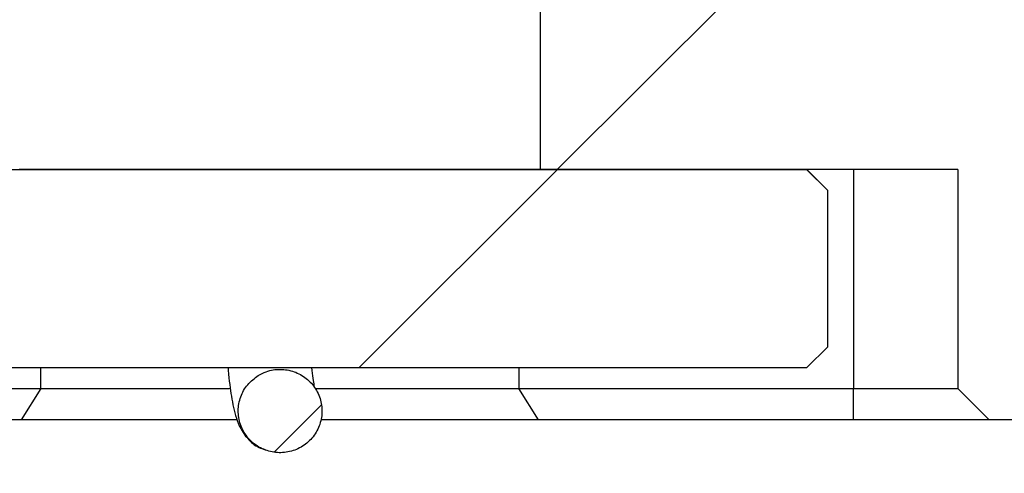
# Model space of a CAD drawing. Header units: millimetres. Extents: x 0 to 297, y 0 to 210.
# Tile 13 of 49: x 142.11 to 146.83, y 84.86 to 87.03. Entities that reach past the tile are written whole.
import ezdxf

# ---------------------------------------------------------------- set-up
doc = ezdxf.new("R2010")
doc.units = ezdxf.units.MM
doc.layers.add('图层0', color=7, linetype='Continuous', lineweight=25)
doc.dimstyles.new('SLDDIMSTYLE0', dxfattribs={"dimtxt": 0.18, "dimasz": 3.556, "dimexe": 0, "dimexo": 0.0625, "dimgap": 0, "dimtad": 0, "dimtih": 1, "dimtoh": 1, "dimdec": 0, "dimrnd": 1e-09, "dimzin": 0, "dimdsep": 46, "dimtxsty": 'Standard', "dimsah": 1, "dimcen": 0.09, "dimadec": 0, "dimazin": 0, "dimtfac": 3.556, "dimtdec": 0, "dimtofl": 0, "dimtmove": 0, "dimatfit": 3, "dimfxl": 0, "dimfrac": 2, "dimtolj": 1, "dimtzin": 0, "dimarcsym": 0})

msp = doc.modelspace()

# ---------------------------------------------------------------- hatches: boundary and pattern name
at = {"linetype": 'Continuous', "lineweight": 18}
h = msp.add_hatch(dxfattribs=at)
h.set_pattern_fill('ANSI31', style=0)
edge = h.paths.add_edge_path(flags=0)
edge.add_spline(control_points=[(145.8824, 85.3645), (145.9157, 85.3979), (145.949, 85.4313), (145.9824, 85.4646)], knot_values=[0.000001, 0.000001, 0.000001, 0.000001, 0.000284, 0.000284, 0.000284, 0.000284], weights=[1, 1, 1, 1], degree=3, periodic=0)
edge.add_line((145.9824, 85.4646), (145.9824, 86.2139))
edge.add_spline(control_points=[(145.9824, 86.2139), (145.949, 86.2473), (145.9157, 86.2806), (145.8824, 86.314)], knot_values=[0.002362, 0.002362, 0.002362, 0.002362, 0.002645, 0.002645, 0.002645, 0.002645], weights=[1, 1, 1, 1], degree=3, periodic=0)
edge.add_line((145.8824, 86.314), (128.5824, 86.314))
edge.add_spline(control_points=[(128.5824, 86.314), (128.549, 86.2806), (128.5157, 86.2473), (128.4824, 86.2139)], knot_values=[0.000001, 0.000001, 0.000001, 0.000001, 0.000284, 0.000284, 0.000284, 0.000284], weights=[1, 1, 1, 1], degree=3, periodic=0)
edge.add_line((128.4824, 86.2139), (128.4824, 85.4646))
edge.add_spline(control_points=[(128.4824, 85.4646), (128.5157, 85.4313), (128.549, 85.3979), (128.5824, 85.3645)], knot_values=[0.002362, 0.002362, 0.002362, 0.002362, 0.002645, 0.002645, 0.002645, 0.002645], weights=[1, 1, 1, 1], degree=3, periodic=0)
edge.add_line((128.5824, 85.3645), (145.8824, 85.3645))
h = msp.add_hatch(dxfattribs=at)
h.set_pattern_fill('ANSI31', style=0)
edge = h.paths.add_edge_path(flags=0)
edge.add_spline(control_points=[(143.2534, 85.3264), (143.2342, 85.3147), (143.2168, 85.2995), (143.2026, 85.2822), (143.1884, 85.2648), (143.177, 85.2447), (143.1694, 85.2236), (143.1617, 85.2026), (143.1576, 85.1799), (143.1574, 85.1575), (143.1572, 85.1352), (143.1609, 85.1125), (143.1681, 85.0914), (143.1753, 85.0703), (143.1862, 85.0501), (143.2, 85.0325), (143.2138, 85.0149), (143.2308, 84.9995), (143.2496, 84.9874), (143.2685, 84.9753), (143.2897, 84.9664), (143.3115, 84.9612), (143.3333, 84.956), (143.3564, 84.9545), (143.3787, 84.9569), (143.4011, 84.9592), (143.4233, 84.9654), (143.4437, 84.975), (143.464, 84.9847), (143.483, 84.9979), (143.499, 85.0137), (143.515, 85.0295), (143.5285, 85.0483), (143.5383, 85.0685), (143.5482, 85.0887), (143.5547, 85.1108), (143.5573, 85.1331), (143.5598, 85.1554), (143.5586, 85.1784), (143.5537, 85.2002), (143.5487, 85.222), (143.54, 85.2432), (143.5281, 85.2621), (143.5162, 85.281), (143.501, 85.2981), (143.4835, 85.3121), (143.4661, 85.326), (143.446, 85.3371), (143.4249, 85.3445), (143.4037, 85.3519), (143.381, 85.3558), (143.3586, 85.3558), (143.3361, 85.3559), (143.3133, 85.352), (143.292, 85.3446), (143.2786, 85.3399), (143.2656, 85.3338), (143.2534, 85.3264)], knot_values=[0, 0, 0, 0, 0.000135, 0.000135, 0.000135, 0.000269, 0.000269, 0.000269, 0.000404, 0.000404, 0.000404, 0.000538, 0.000538, 0.000538, 0.000672, 0.000672, 0.000672, 0.000806, 0.000806, 0.000806, 0.00094, 0.00094, 0.00094, 0.001075, 0.001075, 0.001075, 0.00121, 0.00121, 0.00121, 0.001345, 0.001345, 0.001345, 0.00148, 0.00148, 0.00148, 0.001614, 0.001614, 0.001614, 0.001749, 0.001749, 0.001749, 0.001883, 0.001883, 0.001883, 0.002017, 0.002017, 0.002017, 0.002151, 0.002151, 0.002151, 0.002285, 0.002285, 0.002285, 0.00242, 0.00242, 0.00242, 0.002505, 0.002505, 0.002505, 0.002505], weights=[1, 1, 1, 1, 1, 1, 1, 1, 1, 1, 1, 1, 1, 1, 1, 1, 1, 1, 1, 1, 1, 1, 1, 1, 1, 1, 1, 1, 1, 1, 1, 1, 1, 1, 1, 1, 1, 1, 1, 1, 1, 1, 1, 1, 1, 1, 1, 1, 1, 1, 1, 1, 1, 1, 1, 1, 1, 1], degree=3, periodic=0)
at = {"layer": '图层0', "linetype": 'Continuous', "lineweight": 18}
h = msp.add_hatch(dxfattribs=at)
h.set_pattern_fill('ANSI31', color=256, angle=3e-322, style=0)
edge = h.paths.add_edge_path(flags=0)
edge.add_line((157.3567, 87.8143), (157.3567, 88.1644))
edge.add_line((157.3567, 88.1644), (149.3567, 88.1644))
edge.add_line((149.3567, 88.1644), (149.3567, 89.1143))
edge.add_line((149.3567, 89.1143), (144.6066, 89.1143))
edge.add_line((144.6066, 89.1143), (144.6066, 86.3143))
edge.add_line((144.6066, 86.3143), (146.6065, 86.3143))
edge.add_line((146.6065, 86.3143), (146.6065, 85.2643))
edge.add_spline(control_points=[(146.6065, 85.2643), (146.6565, 85.2143), (146.7065, 85.1643), (146.7565, 85.1143)], knot_values=[0.00326, 0.00326, 0.00326, 0.00326, 0.003684, 0.003684, 0.003684, 0.003684], weights=[1, 1, 1, 1], degree=3, periodic=0)
edge.add_line((146.7565, 85.1143), (163.3653, 85.1143))
edge.add_line((163.3653, 85.1143), (163.5153, 85.2643))
edge.add_line((163.5153, 85.2643), (163.5153, 87.6643))
edge.add_spline(control_points=[(163.5153, 87.6643), (163.4653, 87.7143), (163.4153, 87.7643), (163.3653, 87.8143)], knot_values=[0.001025, 0.001025, 0.001025, 0.001025, 0.00145, 0.00145, 0.00145, 0.00145], weights=[1, 1, 1, 1], degree=3, periodic=0)
edge.add_line((163.3653, 87.8143), (157.3567, 87.8143))

# ---------------------------------------------------------------- linework, layer by layer
at = {"color": 7, "linetype": 'Continuous', "lineweight": 25}
for p, q in [((144.6066, 86.3143), (144.6066, 89.1143)), ((145.8824, 86.314), (128.5824, 86.314)), ((144.6066, 86.3143), (142.1069, 86.3143)), ((146.6065, 86.3143), (144.6066, 86.3143)), ((145.9824, 86.2143), (145.8824, 86.3143)), ((145.8824, 86.314), (145.8824, 86.3143)), ((145.8824, 86.314), (145.9824, 86.2139)), ((146.1067, 86.3143), (146.1067, 85.2643)), ((146.6065, 86.3143), (146.6065, 85.2643)), ((145.9824, 86.2143), (145.9824, 86.2139)), ((145.9824, 85.4646), (145.9824, 86.2139)), ((145.9824, 85.4646), (145.8824, 85.3645)), ((145.8824, 85.3643), (145.9824, 85.4643)), ((145.9824, 85.4646), (145.9824, 85.4643)), ((128.5824, 85.3645), (145.8824, 85.3645)), ((128.5824, 85.3643), (145.8824, 85.3643)), ((142.2111, 85.2643), (142.2111, 85.3643)), ((144.5024, 85.3643), (144.5024, 85.2643)), ((145.8824, 85.3643), (145.8824, 85.3645)), ((132.5024, 85.2643), (142.2111, 85.2643)), ((142.2111, 85.2643), (142.1168, 85.1143)), ((142.2111, 85.2643), (143.1156, 85.2643)), ((143.53, 85.2643), (144.5024, 85.2643)), ((144.5967, 85.1143), (144.5024, 85.2643)), ((144.5024, 85.2643), (146.1067, 85.2643)), ((146.1067, 85.1143), (146.1067, 85.2643)), ((146.1067, 85.2643), (146.6065, 85.2643)), ((146.7565, 85.1143), (146.6065, 85.2643)), ((142.1168, 85.1143), (132.5967, 85.1143)), ((143.1473, 85.1143), (142.1168, 85.1143)), ((144.5967, 85.1143), (143.5554, 85.1143)), ((146.1067, 85.1143), (144.5967, 85.1143)), ((146.7565, 85.1143), (146.1067, 85.1143)), ((163.3653, 85.1143), (146.7565, 85.1143))]:
    msp.add_line(p, q, dxfattribs=at)
for points, knots in [([(143.1081, 85.3643), (143.1084, 85.3599), (143.113, 85.3031), (143.1249, 85.2204), (143.1402, 85.1415), (143.1637, 85.0772), (143.1989, 85.0248), (143.2427, 84.9836), (143.2768, 84.9744), (143.2867, 84.9717)], [0, 0, 0, 0, 0.0235946, 0.3076619, 0.6108213, 0.7459734, 0.8547287, 0.9576411, 1, 1, 1, 1]), ([(143.522, 85.2781), (143.5201, 85.2883), (143.5163, 85.3084), (143.5124, 85.3458), (143.5104, 85.3643)], [0, 0, 0, 0, 0.5047109, 1, 1, 1, 1]), ([(143.2534, 85.3264), (143.2353, 85.3127), (143.1991, 85.2855), (143.1659, 85.2248), (143.1536, 85.1577), (143.1645, 85.0902), (143.197, 85.0301), (143.2476, 84.9842), (143.3107, 84.9575), (143.3791, 84.9531), (143.4453, 84.9716), (143.5017, 85.011), (143.5418, 85.0668), (143.5611, 85.1326), (143.5574, 85.201), (143.5314, 85.2641), (143.4859, 85.315), (143.426, 85.3482), (143.3586, 85.3595), (143.2987, 85.3502), (143.266, 85.333), (143.2534, 85.3264)], [0, 0, 0, 0, 0.05374, 0.107485, 0.161085, 0.214559, 0.268019, 0.321554, 0.375206, 0.428975, 0.482826, 0.536706, 0.590552, 0.644302, 0.697918, 0.751405, 0.804832, 0.858326, 0.91201, 0.965912, 1, 1, 1, 1])]:
    msp.add_open_spline(points, degree=3, knots=knots, dxfattribs=at)

# ---------------------------------------------------------------- leaders
at = {"layer": '图层0'}
msp.add_leader([(151.3149, 88.2841), (143.8799, 73.6258)], dimstyle='SLDDIMSTYLE0', dxfattribs=at)

doc.saveas('drawing.dxf')
